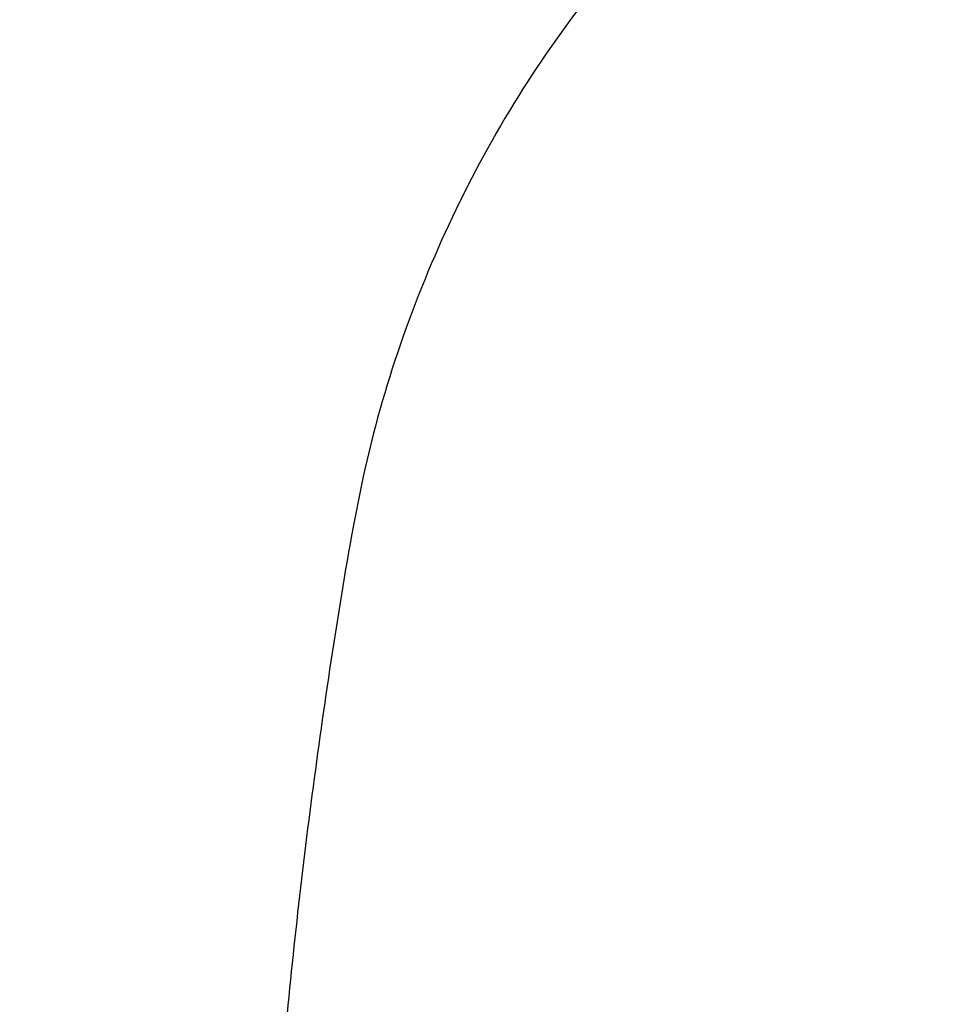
# Model space of a CAD drawing. Header units: millimetres. Extents: x 0 to 12710, y 0 to 5940.
# Tile 21 of 47: x 1541 to 1567, y 719 to 748. Entities that reach past the tile are written whole.
import ezdxf

# ---------------------------------------------------------------- set-up
doc = ezdxf.new("R2010")
doc.units = ezdxf.units.MM
doc.header["$LTSCALE"] = 231.275
doc.layers.add('_0302_DELTA_BOTTOM_COVER-3T_PBL556', color=7, linetype='CONTINUOUS')
doc.layers.add('아래쪽_19_VBL544', color=7, linetype='CONTINUOUS')

# ---------------------------------------------------------------- blocks, each defined once
blk = doc.blocks.new('_0302_DELTA_BOTTOM_COVER-3T_PBL556', base_point=(1588.119, 739.287))
at = {"layer": '_0302_DELTA_BOTTOM_COVER-3T_PBL556', "color": 2}
for points, knots in [([(1567.386, 757.24), (1565.068, 755.902), (1560.712, 752.698), (1555.464, 746.525), (1552.408, 740.499), (1550.793, 735.378), (1550.069, 731.439), (1549.469, 727.505), (1548.766, 722.273), (1548.097, 715.707), (1547.625, 707.801), (1547.524, 702.522), (1547.524, 699.883)], [0, 0, 0, 0, 0.125847, 0.251689, 0.377592, 0.440606, 0.503645, 0.565657, 0.627717, 0.751834, 0.875902, 1, 1, 1, 1]), ([(1547.524, 699.883), (1543.611, 703.796), (1536.99, 710.602), (1528.958, 719.538), (1524.35, 725.144), (1522.169, 728.192), (1521.506, 729.227), (1521.3, 729.638)], [0, 0, 0, 0, 0.417919, 0.716865, 0.90741, 0.965297, 1, 1, 1, 1])]:
    blk.add_open_spline(points, degree=3, knots=knots, dxfattribs=at)
blk = doc.blocks.new('아래쪽_19_VBL544', base_point=(1666.949, 634.097))
at = {"layer": '_0302_DELTA_BOTTOM_COVER-3T_PBL556'}
blk.add_blockref('_0302_DELTA_BOTTOM_COVER-3T_PBL556', (1588.119, 739.287), dxfattribs=at)

msp = doc.modelspace()

# ---------------------------------------------------------------- block references
at = {"layer": '아래쪽_19_VBL544'}
msp.add_blockref('아래쪽_19_VBL544', (1666.9491, 634.0971), dxfattribs=at)

doc.saveas('drawing.dxf')
